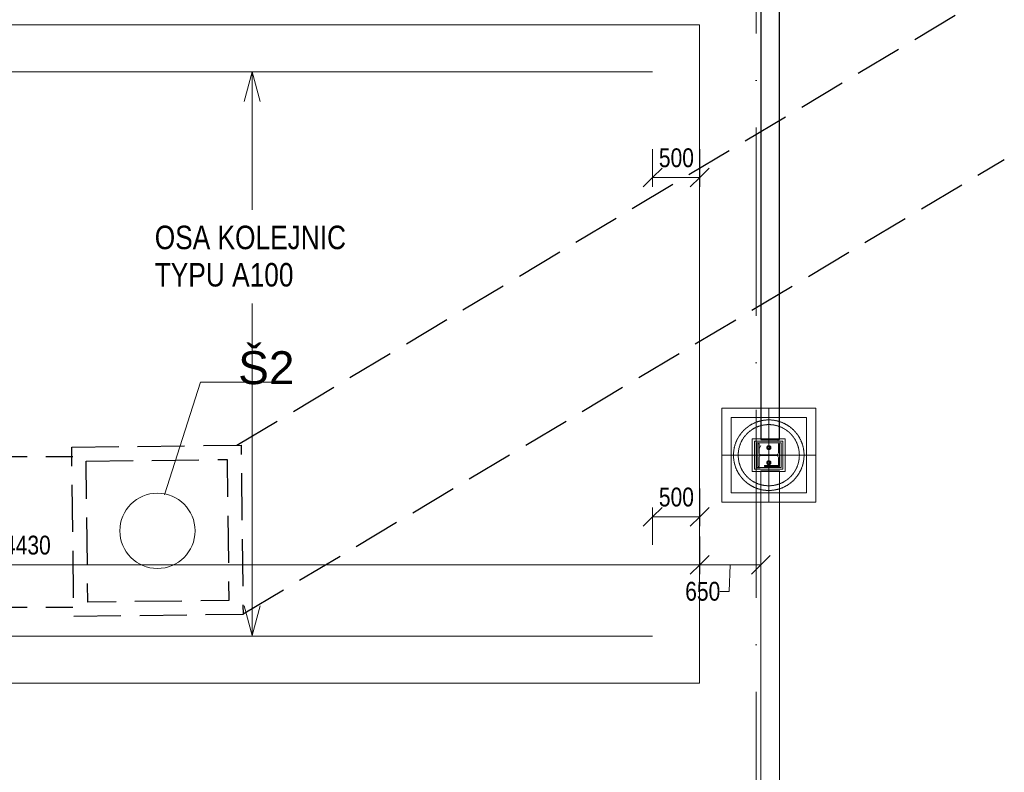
# Model space of a CAD drawing. Header units: millimetres. Extents: x 75701 to 402820, y 135 to 33652.
# Tile 28 of 52: x 167523 to 177992, y 9563 to 17565. Entities that reach past the tile are written whole.
import ezdxf

# ---------------------------------------------------------------- set-up
doc = ezdxf.new("R2010")
doc.units = ezdxf.units.MM
for name, pattern in [('A_CARA_07', [7, 5, -2]), ('A_CARA_15', [7.6, 5, -1.3, 0, -1.3]), ('IMPORT-A_CARA_07', [700, 500, -200]), ('IMPORT-KANVPOVO', [2000, 700, -650, 0, -650]), ('Čerchovaná 20mm', [3000, 2000, -500, 0, -500])]:
    doc.linetypes.add(name, pattern=pattern)
for name, color, linetype, lineweight in [('11542_003_OK-HALA_TaO-1_ET_R01_AciS_2025-04-14_sloupy_dwg', 150, 'Continuous', 9), ('_KANAL TRASA 1', 10, 'IMPORT-KANVPOVO', 70), ('CA_KOTY', 3, 'Continuous', 9), ('CA_KOTY-100', 3, 'Continuous', 9), ('CA_NEVHRA', 3, 'A_CARA_07', 9), ('CA_OSY', 5, 'A_CARA_15', 9), ('CA_PODLAHA25', 7, 'Continuous', 13), ('CA_POHHRA25', 7, 'Continuous', 13), ('CA_REZY', 1, 'Continuous', 25), ('CA_TEXT25', 7, 'Continuous', 9), ('CA_ZAKLADY25', 7, 'Continuous', 13), ('HIDROIDEA_NAHON_ZAKLADY_dwg', 8, 'Continuous', 9), ('SS_HALA_TaO-KCE_LEMOVANI', 150, 'Continuous', 9), ('SS_HALA_TaO-PODLITI', 150, 'Continuous', 9), ('SS_HALA_TaO-SLOUP', 150, 'Continuous', 9)]:
    doc.layers.add(name, color=color, linetype=linetype, lineweight=lineweight)
doc.styles.add('Arial', font='arial.ttf', dxfattribs={"height": 350})
doc.styles.add('Arial_2', font='arial.ttf', dxfattribs={"width": 0.8, "height": 200})
doc.styles.add('Arial_3', font='arial.ttf', dxfattribs={"width": 0.8, "height": 250})
doc.dimstyles.new('HP_Přímá_-_2_mm_Ariel_1-100', dxfattribs={"dimscale": 304.8, "dimtxt": 204.05188, "dimasz": 0.656168, "dimexe": 0.328084, "dimexo": 0.0625, "dimgap": 0.164042, "dimtad": 1, "dimdec": 0, "dimzin": 0, "dimdsep": 46, "dimtxsty": 'Arial_2', "dimblk1": 'OBLIQUE', "dimblk2": 'OBLIQUE', "dimsah": 1, "dimcen": 0.09, "dimazin": 0, "dimtfac": 1, "dimtdec": 4, "dimtix": 1, "dimtmove": 0, "dimatfit": 3, "dimfxl": 0.984252, "dimfxlon": 1, "dimtvp": 1, "dimtolj": 1, "dimtzin": 0, "dimarcsym": 2})
doc.dimstyles.new('HP_Přímá_-_2_mm_Ariel_1-100_1', dxfattribs={"dimscale": 304.8, "dimtxt": 204.05188, "dimasz": 0.656168, "dimexe": 0.328084, "dimexo": 0.0625, "dimgap": 0.164042, "dimtad": 1, "dimdec": 0, "dimzin": 0, "dimdsep": 46, "dimtxsty": 'Arial_2', "dimblk1": 'OBLIQUE', "dimblk2": 'OBLIQUE', "dimsah": 1, "dimcen": 0.09, "dimazin": 0, "dimtfac": 1, "dimtdec": 4, "dimtix": 1, "dimtmove": 1, "dimatfit": 3, "dimfxl": 0.984252, "dimfxlon": 1, "dimtvp": 1, "dimtolj": 1, "dimtzin": 0, "dimarcsym": 2})

# ---------------------------------------------------------------- blocks, each defined once
blk = doc.blocks.new('pilota 600 mm - D_750_650-2142284-525_600')
at = {"layer": 'CA_NEVHRA'}
for p, q in [((0, 175), (0, 500)), ((0, 0), (0, 175)), ((-175, 0), (-500, 0)), ((0, 0), (-175, 0)), ((0, 0), (0, -175)), ((0, 0), (175, 0)), ((175, 0), (500, 0)), ((0, -175), (0, -500))]:
    blk.add_line(p, q, dxfattribs=at)
blk = doc.blocks.new('11542_003_OK-HALA_TaO-1_ET_R01_AciS_2025-04-14_sloupy_dwg-1858929-525_600')
at = {"layer": '11542_003_OK-HALA_TaO-1_ET_R01_AciS_2025-04-14_sloupy_dwg'}
for p, q in [((289202, 13055), (289190, 13055)), ((289190, 13055), (289190, 12815)), ((289202, 12960), (289202, 13055)), ((289420, 13055), (289408, 13055)), ((289408, 13055), (289408, 12960)), ((289420, 12815), (289420, 13055)), ((289202, 12815), (289202, 12910)), ((289387, 12939), (289223, 12939)), ((289223, 12931), (289387, 12931)), ((289408, 12910), (289408, 12815)), ((289190, 12815), (289202, 12815)), ((289408, 12825), (289258, 12825)), ((289258, 12825), (289258, 12815)), ((289258, 12815), (289408, 12815)), ((289408, 12815), (289408, 12825)), ((289408, 12815), (289420, 12815))]:
    blk.add_line(p, q, dxfattribs=at)
for centre, start, end in [((289223, 12960), 180, 270), ((289223, 12910), 90, 180), ((289387, 12960), 270, 0), ((289387, 12910), 0, 90)]:
    blk.add_arc(centre, 21, start, end, dxfattribs=at)
at = {"layer": 'SS_HALA_TaO-KCE_LEMOVANI'}
for p, q in [((289408, 12825), (289258, 12825)), ((289258, 12825), (289258, 12815)), ((289258, 12815), (289408, 12815)), ((289408, 12815), (289408, 12825))]:
    blk.add_line(p, q, dxfattribs=at)
at = {"layer": 'SS_HALA_TaO-PODLITI'}
for p, q in [((289455, 13085), (289155, 13085)), ((289155, 13085), (289455, 13085)), ((289155, 13085), (289155, 12785)), ((289155, 12785), (289155, 13085)), ((289455, 12785), (289455, 13085)), ((289455, 13085), (289455, 12785)), ((289155, 12785), (289455, 12785)), ((289455, 12785), (289155, 12785))]:
    blk.add_line(p, q, dxfattribs=at)
at = {"layer": 'SS_HALA_TaO-SLOUP'}
for p, q in [((289175, 12805), (289175, 13065)), ((289175, 13065), (289175, 12805)), ((289175, 13065), (289435, 13065)), ((289435, 13065), (289175, 13065)), ((289190, 13055), (289190, 12815)), ((289202, 13055), (289190, 13055)), ((289202, 12960), (289202, 13055)), ((289295, 13033), (289284, 13015)), ((289284, 13015), (289295, 13033)), ((289284, 13015), (289295, 12997)), ((289295, 12997), (289284, 13015)), ((289315, 13033), (289295, 13033)), ((289295, 13033), (289315, 13033)), ((289295, 12997), (289315, 12997)), ((289315, 12997), (289295, 12997)), ((289326, 13015), (289315, 13033)), ((289315, 13033), (289326, 13015)), ((289315, 12997), (289326, 13015)), ((289326, 13015), (289315, 12997)), ((289408, 13055), (289408, 12960)), ((289420, 13055), (289408, 13055)), ((289420, 12815), (289420, 13055)), ((289435, 13065), (289435, 12805)), ((289435, 12805), (289435, 13065)), ((289202, 12815), (289202, 12910)), ((289387, 12939), (289223, 12939)), ((289223, 12931), (289387, 12931)), ((289408, 12910), (289408, 12815)), ((289435, 12805), (289175, 12805)), ((289175, 12805), (289435, 12805)), ((289190, 12815), (289202, 12815)), ((289295, 12873), (289284, 12855)), ((289284, 12855), (289295, 12873)), ((289284, 12855), (289295, 12837)), ((289295, 12837), (289284, 12855)), ((289315, 12873), (289295, 12873)), ((289295, 12873), (289315, 12873)), ((289295, 12837), (289315, 12837)), ((289315, 12837), (289295, 12837)), ((289326, 12855), (289315, 12873)), ((289315, 12873), (289326, 12855)), ((289315, 12837), (289326, 12855)), ((289326, 12855), (289315, 12837)), ((289408, 12815), (289420, 12815))]:
    blk.add_line(p, q, dxfattribs=at)
for centre, radius, start, end in [((289305, 13015), 22, 90, 270), ((289305, 13015), 22, 90, 270), ((289305, 13015), 13, 90, 270), ((289305, 13015), 13, 90, 270), ((289305, 13015), 12, 90, 270), ((289305, 13015), 12, 90, 270), ((289305, 13015), 12, 90, 270), ((289305, 13015), 12, 90, 270), ((289305, 13015), 22, 270, 90), ((289305, 13015), 22, 270, 90), ((289305, 13015), 13, 270, 90), ((289305, 13015), 13, 270, 90), ((289305, 13015), 12, 270, 90), ((289305, 13015), 12, 270, 90), ((289305, 13015), 12, 270, 90), ((289305, 13015), 12, 270, 90), ((289223, 12960), 21, 180, 270), ((289223, 12910), 21, 90, 180), ((289305, 12855), 22, 90, 270), ((289305, 12855), 22, 90, 270), ((289305, 12855), 22, 270, 90), ((289305, 12855), 22, 270, 90), ((289387, 12960), 21, 270, 0), ((289387, 12910), 21, 0, 90), ((289305, 12855), 13, 90, 270), ((289305, 12855), 13, 90, 270), ((289305, 12855), 12, 90, 270), ((289305, 12855), 12, 90, 270), ((289305, 12855), 12, 90, 270), ((289305, 12855), 12, 90, 270), ((289305, 12855), 13, 270, 90), ((289305, 12855), 13, 270, 90), ((289305, 12855), 12, 270, 90), ((289305, 12855), 12, 270, 90), ((289305, 12855), 12, 270, 90), ((289305, 12855), 12, 270, 90)]:
    blk.add_arc(centre, radius, start, end, dxfattribs=at)
blk = doc.blocks.new('HIDROIDEA_NAHON_ZAKLADY_dwg-2120815-525_600')
at = {"color": 50, "lineweight": 9, "flags": 128}
blk.add_lwpolyline([(281856, 4655), (282238, 5853), (282438, 5853), (283188, 5853)], dxfattribs=at)
at = {"layer": '_KANAL TRASA 1', "color": 250, "linetype": 'IMPORT-A_CARA_07', "lineweight": 25}
for p, q in [((282624, 5184), (290783, 10068)), ((282690, 3390), (290783, 8222)), ((271493, 5062), (280879, 5062)), ((271493, 3462), (280879, 3462))]:
    blk.add_line(p, q, dxfattribs=at)
at = {"layer": '_KANAL TRASA 1', "color": 250, "linetype": 'IMPORT-A_CARA_07', "lineweight": 25, "flags": 128}
for points in [[(280868, 5162), (282668, 5185), (282690, 3385), (280891, 3362)], [(281020, 5014), (282520, 5033), (282539, 3533), (281039, 3514)]]:
    blk.add_lwpolyline(points, close=True, dxfattribs=at)
at = {"lineweight": 9, "insert": (282638, 6183), "char_height": 350, "width": 715.58, "attachment_point": 1, "line_spacing_factor": 0.941778, "style": 'Arial'}
blk.add_mtext('Š2', dxfattribs=at)
blk = doc.blocks.new('DIMBLOCK23-525_600')
at = {"layer": 'CA_KOTY-100'}
for p, q in [((160323, 11770), (160323, 12070)), ((174753, 11770), (174753, 12070)), ((160323, 11770), (160423, 11870)), ((174753, 11770), (174853, 11870)), ((160323, 11770), (160223, 11670)), ((160323, 11770), (174753, 11770)), ((160323, 11770), (160323, 11670)), ((174753, 11770), (174653, 11670)), ((174753, 11770), (174753, 11670))]:
    blk.add_line(p, q, dxfattribs=at)
at = {"layer": 'CA_KOTY-100', "color": 0, "insert": (167232, 12079), "char_height": 200, "width": 734.59, "attachment_point": 1, "line_spacing_factor": 0.941778, "style": 'Arial_2'}
blk.add_mtext('14430', dxfattribs=at)
blk = doc.blocks.new('_Oblique')
at = {"color": 0, "linetype": 'ByBlock', "lineweight": -2}
blk.add_line((-0.5, -0.5), (0.5, 0.5), dxfattribs=at)
blk = doc.blocks.new('DIMBLOCK24-525_600')
at = {"layer": 'CA_KOTY-100'}
for p, q in [((174753, 11770), (174753, 12070)), ((175403, 11770), (175403, 12070)), ((174753, 11770), (174853, 11870)), ((175403, 11770), (175503, 11870)), ((174753, 11770), (174653, 11670)), ((174753, 11770), (175403, 11770)), ((174753, 11770), (174753, 11670)), ((175067, 11486), (175078, 11770)), ((175403, 11770), (175303, 11670)), ((175403, 11770), (175403, 11670)), ((174967, 11486), (175067, 11486))]:
    blk.add_line(p, q, dxfattribs=at)
at = {"layer": 'CA_KOTY-100', "color": 0, "insert": (174599, 11588), "char_height": 200, "width": 440.75, "attachment_point": 1, "line_spacing_factor": 0.941778, "style": 'Arial_2'}
blk.add_mtext('650', dxfattribs=at)
blk = doc.blocks.new('DIMBLOCK30-525_600')
at = {"layer": 'CA_KOTY-100'}
for p, q in [((174253, 15888), (174253, 16188)), ((174753, 15888), (174753, 16188)), ((174253, 15888), (174353, 15988)), ((174753, 15888), (174853, 15988)), ((174253, 15888), (174153, 15788)), ((174253, 15888), (174753, 15888)), ((174253, 15888), (174253, 15788)), ((174753, 15888), (174653, 15788)), ((174753, 15888), (174753, 15788))]:
    blk.add_line(p, q, dxfattribs=at)
at = {"layer": 'CA_KOTY-100', "color": 0, "insert": (174319, 16197), "char_height": 200, "width": 440.75, "attachment_point": 1, "line_spacing_factor": 0.941778, "style": 'Arial_2'}
blk.add_mtext('500', dxfattribs=at)
blk = doc.blocks.new('DIMBLOCK31-525_600')
at = {"layer": 'CA_KOTY-100'}
for p, q in [((174753, 12280), (174753, 12580)), ((174253, 12280), (174353, 12380)), ((174253, 12280), (174253, 12380)), ((174753, 12280), (174853, 12380)), ((174253, 12280), (174153, 12180)), ((174253, 12280), (174753, 12280)), ((174253, 12280), (174253, 11980)), ((174753, 12280), (174653, 12180)), ((174753, 12280), (174753, 12180))]:
    blk.add_line(p, q, dxfattribs=at)
at = {"layer": 'CA_KOTY-100', "color": 0, "insert": (174319, 12590), "char_height": 200, "width": 440.75, "attachment_point": 1, "line_spacing_factor": 0.941778, "style": 'Arial_2'}
blk.add_mtext('500', dxfattribs=at)

msp = doc.modelspace()

# ---------------------------------------------------------------- hatches: boundary and pattern name
at = {"layer": 'CA_ZAKLADY25', "lineweight": 9}
h = msp.add_hatch(dxfattribs=at)
h.set_pattern_fill('FP_1', color=256, style=0, pattern_type=2)
h.set_pattern_definition([(0, (0, 0), (812.8, 203.2), [33.528, -576.072, 33.528, -576.072, -3251.2]), (0, (0, 0), (812.8, 203.2), [-1219.2, 33.528, -1185.672, 33.528, -576.072, -1422.4]), (0, (0, 0), (812.8, 203.2), [-3048, 33.528, -372.872, 33.528, -982.472]), (120, (304.8, 101.6), (-582.37636, 602.30545), [33.528, -576.072, 33.528, -576.072, -3251.2]), (120, (304.8, 101.6), (-582.37636, 602.30545), [-1219.2, 33.528, -1185.672, 33.528, -576.072, -1422.4]), (120, (304.8, 101.6), (-582.37636, 602.30545), [-3048, 33.528, -372.872, 33.528, -982.472]), (240, (406.4, 508), (-230.42364, -805.50545), [33.528, -576.072, 33.528, -576.072, -3251.2]), (240, (406.4, 508), (-230.42364, -805.50545), [-1219.2, 33.528, -1185.672, 33.528, -576.072, -1422.4]), (240, (406.4, 508), (-230.42364, -805.50545), [-3048, 33.528, -372.872, 33.528, -982.472])])
h.paths.add_polyline_path([(175662.7, 12759.9), (175662.7, 13109.9), (175312.7, 13109.9), (175312.7, 12759.9), (175602.7, 12759.9)])

# ---------------------------------------------------------------- linework, layer by layer
at = {"layer": 'CA_NEVHRA'}
for p, q in [((174987.7, 13434.9), (175987.7, 13434.9)), ((174987.7, 12434.9), (174987.7, 13434.9)), ((174987.7, 13434.9), (174987.7, 12434.9)), ((175987.7, 13434.9), (174987.7, 13434.9)), ((175987.7, 13434.9), (175987.7, 12434.9)), ((175987.7, 12434.9), (175987.7, 13434.9)), ((175087.7, 13334.9), (175087.7, 12534.9)), ((175887.7, 13334.9), (175087.7, 13334.9)), ((175087.7, 13334.9), (175887.7, 13334.9)), ((175087.7, 12534.9), (175087.7, 13334.9)), ((175887.7, 12534.9), (175887.7, 13334.9)), ((175887.7, 13334.9), (175887.7, 12534.9)), ((175087.7, 12534.9), (175887.7, 12534.9)), ((175887.7, 12534.9), (175087.7, 12534.9)), ((175987.7, 12434.9), (174987.7, 12434.9)), ((174987.7, 12434.9), (175987.7, 12434.9))]:
    msp.add_line(p, q, dxfattribs=at)
for radius, start, end in [(375, 90, 270), (375, 90, 270), (375, 270, 90), (375, 270, 90), (325, 0, 180), (325, 0, 180), (325, 180, 0), (325, 180, 0)]:
    msp.add_arc((175487.7, 12934.9), radius, start, end, dxfattribs=at)
at = {"layer": 'CA_OSY', "linetype": 'Čerchovaná 20mm'}
msp.add_line((175352.7, 2417), (175352.7, 30958.1), dxfattribs=at)
at = {"layer": 'CA_OSY'}
for p, q in [((174252.7, 17009.9), (158701.5, 17009.9)), ((174252.7, 11009.9), (158701.5, 11009.9))]:
    msp.add_line(p, q, dxfattribs=at)
at = {"layer": 'CA_PODLAHA25'}
for start, end in [(0, 180), (0, 180), (180, 360), (180, 360)]:
    msp.add_arc((168987.7, 12130.6), 400, start, end, dxfattribs=at)
at = {"layer": 'CA_POHHRA25'}
for p, q in [((175402.7, 13109.9), (175402.7, 17944.9)), ((175602.7, 13109.9), (175602.7, 17944.9)), ((175402.7, 13109.9), (175402.7, 13099.9)), ((175402.7, 13109.9), (175602.7, 13109.9)), ((175602.7, 13109.9), (175402.7, 13109.9)), ((175402.7, 13099.9), (175602.7, 13099.9)), ((175602.7, 13099.9), (175602.7, 13109.9)), ((175402.7, 12769.9), (175602.7, 12769.9)), ((175602.7, 12769.9), (175402.7, 12769.9)), ((175402.7, 12769.9), (175402.7, 8169.9)), ((175402.7, 12769.9), (175402.7, 12759.9)), ((175402.7, 12759.9), (175602.7, 12759.9)), ((175402.7, 8649.9), (175402.7, 12759.9)), ((175602.7, 12759.9), (175402.7, 12759.9)), ((175602.7, 8169.9), (175602.7, 12769.9)), ((175602.7, 12759.9), (175602.7, 12769.9)), ((175602.7, 8649.9), (175602.7, 12759.9))]:
    msp.add_line(p, q, dxfattribs=at)
at = {"layer": 'CA_REZY'}
for p, q in [((175402.7, 17949.9), (175402.7, 13099.9)), ((175602.7, 13099.9), (175602.7, 17949.9)), ((175402.7, 13099.9), (175602.7, 13099.9))]:
    msp.add_line(p, q, dxfattribs=at)
at = {"layer": 'CA_TEXT25', "color": 50}
for p, q in [((169995.1, 17011.3), (169910, 16693.8)), ((169995.1, 17011.3), (170080.2, 16693.8)), ((169995.1, 17011.3), (169995.1, 15542.5)), ((169995.1, 11016.5), (169995.1, 14548.5)), ((169995.1, 11016.5), (169910, 11334)), ((169995.1, 11016.5), (170080.2, 11334))]:
    msp.add_line(p, q, dxfattribs=at)
at = {"layer": 'CA_ZAKLADY25'}
for p, q in [((160322.7, 17509.9), (174752.7, 17509.9)), ((174752.7, 17509.9), (174752.7, 10509.9)), ((175312.7, 13109.9), (175662.7, 13109.9)), ((175312.7, 12759.9), (175312.7, 13109.9)), ((175662.7, 13109.9), (175662.7, 12759.9)), ((175662.7, 12759.9), (175312.7, 12759.9)), ((174752.7, 10509.9), (160322.7, 10509.9))]:
    msp.add_line(p, q, dxfattribs=at)

# ---------------------------------------------------------------- block references
at = {"layer": '11542_003_OK-HALA_TaO-1_ET_R01_AciS_2025-04-14_sloupy_dwg'}
msp.add_blockref('11542_003_OK-HALA_TaO-1_ET_R01_AciS_2025-04-14_sloupy_dwg-1858929-525_600', (-113817.4, 0), dxfattribs=at)
at = {"layer": 'CA_NEVHRA', "rotation": 270.000000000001}
msp.add_blockref('pilota 600 mm - D_750_650-2142284-525_600', (175487.7, 12934.9), dxfattribs=at)
at = {"layer": 'HIDROIDEA_NAHON_ZAKLADY_dwg', "color": 50}
msp.add_blockref('HIDROIDEA_NAHON_ZAKLADY_dwg-2120815-525_600', (-112791.5, 7857.2), dxfattribs=at)

# ---------------------------------------------------------------- dimensions: what is measured, and where the dimension line sits
at = {"layer": 'CA_KOTY'}
for base, p1, p2, override, picture, middle in [((174752.7, 15887.6), (174252.7, 16187.6), (174752.7, 16187.6), {"dimpost": '<>', "dimfxl": 500}, 'DIMBLOCK30-525_600', (174502.7, 16039.7)), ((174752.7, 12280), (174252.7, 11980), (174752.7, 12580), {"dimpost": '<>', "dimfxl": 781.024968}, 'DIMBLOCK31-525_600', (174502.7, 12432.1)), ((174752.7, 11769.8), (160322.7, 12069.8), (174752.7, 12069.8), {"dimpost": '<>', "dimfxl": 14430}, 'DIMBLOCK23-525_600', (167537.7, 11922))]:
    dim = msp.add_linear_dim(base=base, p1=p1, p2=p2, dimstyle='HP_Přímá_-_2_mm_Ariel_1-100', override=override, dxfattribs=at)
    dim.commit()
    dim.dimension.update_dxf_attribs({"geometry": picture, "text_midpoint": middle})
dim = msp.add_linear_dim(base=(175402.7, 11769.8), p1=(174752.7, 12069.8), p2=(175402.7, 12069.8), dimstyle='HP_Přímá_-_2_mm_Ariel_1-100_1', override={"dimpost": '<>', "dimfxl": 650.000008}, dxfattribs=at)
dim.commit()
dim.dimension.update_dxf_attribs({"geometry": 'DIMBLOCK24-525_600', "text_midpoint": (174819.8, 11455.1), "dimtype": 160})

# ---------------------------------------------------------------- next in the draw order: texts
at = {"layer": 'CA_TEXT25', "char_height": 250, "attachment_point": 1, "style": 'Arial_3', "bg_fill": 3, "box_fill_scale": 1.25, "bg_fill_color": 256, "bg_fill_true_color": 13158600, "bg_fill_transparency": 0}
for s, insert, width in [('OSA KOLEJNIC ', (168959.1, 15375), 2514.092), ('TYPU A100', (168959.1, 14978.1), 1782.953)]:
    msp.add_mtext(s, dxfattribs=dict(at, insert=insert, width=width))

doc.saveas('drawing.dxf')
